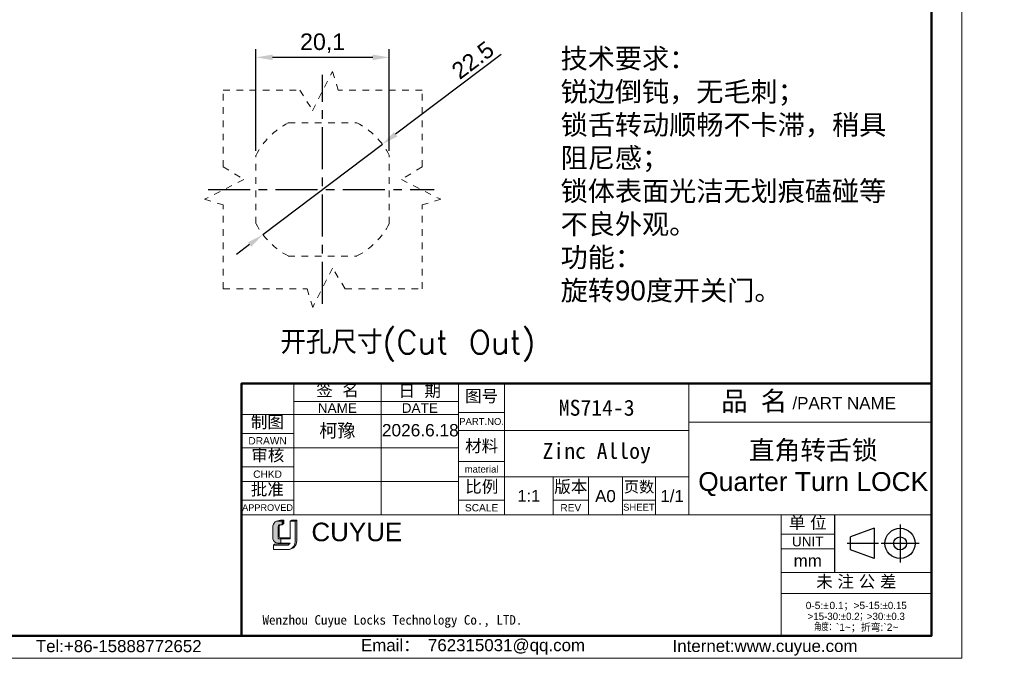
# Model space of a CAD drawing. Header units: millimetres. Extents: x 2400 to 2678, y 1511 to 1703.
# Tile 7 of 8: x 2529 to 2678, y 1511 to 1607. Entities that reach past the tile are written whole.
import ezdxf

# ---------------------------------------------------------------- set-up
doc = ezdxf.new("R2010")
doc.units = ezdxf.units.MM
doc.linetypes.add('CENTER', pattern=[10.159999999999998, 6.35, -1.27, 1.27, -1.27])
doc.linetypes.add('虚线', pattern=[2, 1, -1])
for name, color, linetype, lineweight in [('0007', 7, 'Continuous', 5), ('实线层', 7, 'Continuous', 25), ('粗实线层', 7, 'Continuous', 50), ('细实线层', 3, 'Continuous', 18), ('虚线层', 6, '虚线', 18)]:
    doc.layers.add(name, color=color, linetype=linetype, lineweight=lineweight)
doc.layers.add('7标注层', color=3, linetype='Continuous')
doc.layers.add('中心线层', color=1, linetype='CENTER')
doc.styles.add('ARIAL', font='arial.ttf')
doc.styles.add('SLDTEXTSTYLE0', font='txt', dxfattribs={"bigfont": 'bigfont'})
doc.styles.get("Standard").update_dxf_attribs({"font": 'arial.ttf'})
doc.styles.add('TEXTSTYLE_2', font='arial.ttf')
doc.styles.add('TEXTSTYLE_3', font='arial.ttf')
doc.styles.add('TEXTSTYLE_4', font='arial.ttf')
doc.dimstyles.new('ISO-25', dxfattribs={"dimtxt": 2.5, "dimasz": 2.5, "dimexe": 1.25, "dimexo": 0.625, "dimtad": 1, "dimtxsty": 'Standard', "dimcen": 2.5, "dimadec": 0, "dimazin": 0, "dimtfac": 1, "dimtmove": 0, "dimatfit": 3, "dimfxl": 1, "dimarcsym": 0})

# ---------------------------------------------------------------- blocks, each defined once
blk = doc.blocks.new('*D24')
at = {"layer": '7标注层', "color": 0, "lineweight": -2, "transparency": 16777216}
for p, q in [((2564.93594368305, 1587.449820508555), (2564.93594368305, 1602.815230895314)), ((2585.035943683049, 1587.449820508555), (2585.035943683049, 1602.815230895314)), ((2582.535943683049, 1601.565230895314), (2567.43594368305, 1601.565230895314))]:
    blk.add_line(p, q, dxfattribs=at)
at = {"layer": '7标注层', "color": 0, "transparency": 16777216}
for points in [[(2567.43594368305, 1601.981897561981), (2567.43594368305, 1601.148564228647), (2564.93594368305, 1601.565230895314)], [(2582.535943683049, 1601.981897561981), (2582.535943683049, 1601.148564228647), (2585.035943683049, 1601.565230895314)]]:
    blk.add_solid(points, dxfattribs=at)
at = {"layer": 'Defpoints', "color": 0, "transparency": 16777216}
for p in [(2564.93594368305, 1601.565230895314), (2564.93594368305, 1586.824820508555), (2585.035943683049, 1586.824820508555)]:
    blk.add_point(p, dxfattribs=at)
at = {"layer": '7标注层', "color": 0, "transparency": 16777216, "insert": (2574.98594368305, 1603.692618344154), "char_height": 2.5, "attachment_point": 5}
blk.add_mtext('20,1', dxfattribs=at)
blk = doc.blocks.new('*D25')
at = {"layer": '7标注层', "color": 0, "lineweight": -2, "transparency": 16777216}
for p, q in [((2601.891740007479, 1601.985966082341), (2585.992614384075, 1589.961589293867)), ((2565.973235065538, 1574.821098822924), (2583.998652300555, 1588.45357231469)), ((2563.979272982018, 1573.313081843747), (2561.985310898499, 1571.805064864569))]:
    blk.add_line(p, q, dxfattribs=at)
at = {"layer": '7标注层', "color": 0, "transparency": 16777216}
for points in [[(2585.741278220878, 1590.293916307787), (2586.243950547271, 1589.629262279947), (2583.998652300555, 1588.45357231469)], [(2563.727936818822, 1573.645408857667), (2564.230609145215, 1572.980754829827), (2565.973235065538, 1574.821098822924)]]:
    blk.add_solid(points, dxfattribs=at)
at = {"layer": 'Defpoints', "color": 0, "transparency": 16777216}
for p in [(2583.998652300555, 1588.45357231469), (2565.973235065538, 1574.821098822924)]:
    blk.add_point(p, dxfattribs=at)
at = {"layer": '7标注层', "color": 0, "transparency": 16777216, "insert": (2597.632107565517, 1601.1484291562), "char_height": 2.5, "attachment_point": 5, "rotation": 37.099914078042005}
blk.add_mtext('22.5', dxfattribs=at)

msp = doc.modelspace()

# ---------------------------------------------------------------- hatches: boundary and pattern name
at = {"layer": '实线层'}
h = msp.add_hatch(color=30, dxfattribs=at)
edge = h.paths.add_edge_path(flags=0)
edge.add_arc((2568.521849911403, 1530.741148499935), 0.2611549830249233, 103.89623382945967, 180.1196323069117, ccw=False)
edge.add_line((2568.459129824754, 1530.994660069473), (2568.867459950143, 1530.994660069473))
edge.add_line((2568.867459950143, 1530.994660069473), (2568.867459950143, 1531.553426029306))
edge.add_line((2568.867459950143, 1531.553426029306), (2568.04685048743, 1531.553426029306))
edge.add_arc((2568.303976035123, 1530.782752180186), 0.8124356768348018, 108.4506221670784, 173.4013944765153)
edge.add_line((2567.496922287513, 1530.876111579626), (2567.496922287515, 1528.902840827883))
edge.add_arc((2568.192099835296, 1528.967604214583), 0.698187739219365, 185.3223660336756, 272.7233690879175)
edge.add_line((2568.225273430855, 1528.270205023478), (2568.662763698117, 1528.270205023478))
edge.add_line((2568.662763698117, 1528.270205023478), (2568.662763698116, 1528.902840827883))
edge.add_line((2568.662763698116, 1528.902840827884), (2568.465820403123, 1528.902840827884))
edge.add_arc((2568.449398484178, 1529.090986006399), 0.1888604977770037, 177.6597996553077, 274.98831874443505, ccw=False)
edge.add_line((2568.260695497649, 1529.098697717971), (2568.26069549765, 1530.740603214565))
h = msp.add_hatch(color=254, dxfattribs=at)
h.paths.add_polyline_path([(2568.643683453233, 1531.719623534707), (2568.046850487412, 1531.553426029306), (2568.867459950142, 1531.553426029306), (2569.149686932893, 1531.719623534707)], flags=0)
h.paths.add_polyline_path([(2570.069454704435, 1531.553426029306), (2570.868907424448, 1531.553426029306), (2571.103858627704, 1531.719623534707), (2570.364148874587, 1531.719623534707)], flags=0)
h = msp.add_hatch(color=251, dxfattribs=at)
edge = h.paths.add_edge_path(flags=0)
edge.add_line((2568.449029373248, 1529.21232001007), (2568.449029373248, 1530.740603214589))
edge.add_arc((2568.710183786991, 1530.741148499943), 0.2611549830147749, 103.89623382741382, 180.1196323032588, ccw=False)
edge.add_line((2568.647463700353, 1530.994660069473), (2568.459129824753, 1530.994660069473))
edge.add_arc((2568.521849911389, 1530.741148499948), 0.2611549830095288, 103.8962338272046, 180.1196323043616)
edge.add_line((2568.260695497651, 1530.740603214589), (2568.26069549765, 1529.09869771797))
edge.add_arc((2568.449398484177, 1529.090986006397), 0.1888604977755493, 177.6597996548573, 274.9883187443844)
edge.add_line((2568.465820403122, 1528.902840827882), (2570.069454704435, 1528.902840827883))
edge.add_line((2570.069454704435, 1528.902840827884), (2570.069454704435, 1529.061825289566))
edge.add_line((2570.069454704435, 1529.061825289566), (2568.569561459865, 1529.061825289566))
edge.add_arc((2568.597414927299, 1529.20764807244), 0.1484590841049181, 178.1966309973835, 259.1862447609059, ccw=False)
msp.add_hatch(color=251, dxfattribs=at).paths.add_polyline_path([(2568.867459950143, 1530.994660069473), (2569.149686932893, 1531.209103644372), (2569.149686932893, 1531.719623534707), (2568.867459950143, 1531.553426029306)], flags=0)
h = msp.add_hatch(color=251, dxfattribs=at)
edge = h.paths.add_edge_path(flags=0)
edge.add_line((2571.103858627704, 1531.719623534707), (2570.868907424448, 1531.553426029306))
edge.add_line((2570.868907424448, 1531.553426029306), (2570.868907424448, 1528.623578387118))
edge.add_arc((2569.542877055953, 1528.571858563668), 1.327038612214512, -71.74154242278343, 2.2336036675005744, ccw=False)
edge.add_arc((2569.738767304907, 1528.659375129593), 1.365560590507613, 279.2658368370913, 358.4978790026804)
edge.add_line((2571.103858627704, 1528.623578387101), (2571.103858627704, 1531.719623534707))
h = msp.add_hatch(color=251, dxfattribs=at)
edge = h.paths.add_edge_path(flags=0)
edge.add_line((2567.753324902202, 1528.119870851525), (2567.585227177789, 1527.934873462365))
edge.add_line((2567.585227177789, 1527.934873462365), (2569.670715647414, 1527.934873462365))
edge.add_arc((2569.594309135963, 1528.430461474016), 0.5014433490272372, 278.7644802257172, 323.8869948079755)
edge.add_line((2569.999403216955, 1528.134920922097), (2567.753324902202, 1528.119870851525))

# ---------------------------------------------------------------- linework, layer by layer
at = {"color": 0, "linetype": 'Continuous'}
for p, q in [((2652.163698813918, 1532.520508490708), (2652.163698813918, 1523.821395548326)), ((2662.064219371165, 1531.08138753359), (2662.064219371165, 1525.356324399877)), ((2658.148881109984, 1530.49546844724), (2654.576779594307, 1529.201938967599)), ((2658.148881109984, 1530.49546844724), (2658.148881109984, 1525.942243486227)), ((2658.79584101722, 1528.218855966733), (2654.07113584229, 1528.218855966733)), ((2654.576779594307, 1527.235772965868), (2654.576779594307, 1529.201938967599)), ((2664.926750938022, 1528.218855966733), (2659.20168780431, 1528.218855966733)), ((2658.148881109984, 1525.942243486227), (2654.576779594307, 1527.235772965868))]:
    msp.add_line(p, q, dxfattribs=at)
for radius in [2.276612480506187, 0.9830830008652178]:
    msp.add_circle((2662.064219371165, 1528.218855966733), radius, dxfattribs=at)
at = {"layer": '0007'}
for p, q in [((2567.496922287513, 1528.902840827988), (2567.496922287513, 1530.876111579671)), ((2568.046850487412, 1531.553426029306), (2568.643683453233, 1531.719623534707)), ((2568.046850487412, 1531.553426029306), (2568.867459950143, 1531.553426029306)), ((2568.459129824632, 1530.994660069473), (2568.867459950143, 1530.994660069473)), ((2568.643683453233, 1531.719623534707), (2569.149686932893, 1531.719623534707)), ((2568.867459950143, 1531.553426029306), (2569.149686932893, 1531.719623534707)), ((2568.867459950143, 1530.994660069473), (2568.867459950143, 1531.553426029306)), ((2568.867459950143, 1530.994660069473), (2569.149686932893, 1531.209103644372)), ((2569.149686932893, 1531.209103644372), (2569.149686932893, 1531.719623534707)), ((2570.069454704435, 1531.553426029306), (2570.364148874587, 1531.719623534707)), ((2570.069454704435, 1531.553426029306), (2570.868907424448, 1531.553426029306)), ((2570.069454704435, 1528.902840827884), (2570.069454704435, 1531.553426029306)), ((2570.364148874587, 1531.719623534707), (2571.103858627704, 1531.719623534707)), ((2570.868907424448, 1531.553426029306), (2571.103858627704, 1531.719623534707)), ((2570.868907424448, 1531.553426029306), (2570.868907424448, 1528.623578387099)), ((2571.103858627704, 1531.719623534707), (2571.103858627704, 1528.623578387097)), ((2568.26069549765, 1529.098697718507), (2568.26069549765, 1530.740603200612)), ((2568.449029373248, 1529.21232001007), (2568.449029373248, 1530.740603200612)), ((2567.585227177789, 1527.934873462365), (2567.753324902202, 1528.119870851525)), ((2567.585227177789, 1527.294011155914), (2567.585227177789, 1527.934873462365)), ((2567.585227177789, 1527.934873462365), (2569.670715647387, 1527.934873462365)), ((2567.753324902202, 1528.119870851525), (2569.999403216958, 1528.134920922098)), ((2568.225273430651, 1528.270205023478), (2570.069454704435, 1528.270205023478)), ((2568.465820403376, 1528.902840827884), (2570.069454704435, 1528.902840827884)), ((2568.569561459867, 1529.061825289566), (2570.069454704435, 1529.061825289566)), ((2568.662763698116, 1528.902840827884), (2568.662763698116, 1528.270205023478)), ((2567.585227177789, 1527.294011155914), (2569.715594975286, 1527.294011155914))]:
    msp.add_line(p, q, dxfattribs=at)
for centre, radius, start, end in [((2568.303976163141, 1530.782752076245), 0.8124358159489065, 108.4506284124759, 173.401388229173), ((2568.521849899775, 1530.741148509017), 0.2611549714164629, 103.8962318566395, 180.1196373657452), ((2568.710183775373, 1530.741148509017), 0.2611549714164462, 103.8962318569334, 180.1196373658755), ((2568.192099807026, 1528.967604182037), 0.6981877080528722, 185.3223635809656, 272.7233715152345), ((2568.449398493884, 1529.090986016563), 0.1888605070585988, 177.6598026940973, 274.9883156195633), ((2568.597414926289, 1529.207648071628), 0.1484590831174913, 178.1966306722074, 259.1862450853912), ((2569.594309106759, 1528.430461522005), 0.5014434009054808, 278.7644826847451, 341.3618439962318), ((2569.73876728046, 1528.659375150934), 1.365560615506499, 269.0276967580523, 358.4978781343), ((2569.542877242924, 1528.571858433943), 1.327038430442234, 288.2424993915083, 2.233609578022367)]:
    msp.add_arc(centre, radius, start, end, dxfattribs=at)
at = {"layer": '中心线层'}
for p, q in [((2574.98594368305, 1564.368289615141), (2574.98594368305, 1598.906381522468)), ((2557.716897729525, 1581.637335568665), (2591.816106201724, 1581.637335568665))]:
    msp.add_line(p, q, dxfattribs=at)
at = {"layer": '粗实线层'}
msp.add_lwpolyline([(2416.251280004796, 1698.196976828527), (2666.784056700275, 1698.196976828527), (2666.784056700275, 1514.263606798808), (2416.251280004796, 1514.263606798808)], close=True, dxfattribs=at)
msp.add_lwpolyline([(2666.783914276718, 1552.337719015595), (2626.20758468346, 1552.337719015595), (2562.737875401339, 1552.336957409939), (2562.737875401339, 1514.245382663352)], dxfattribs=at)
at = {"layer": '细实线层'}
for p, q in [((2570.632868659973, 1552.336957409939), (2570.632868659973, 1532.526372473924)), ((2583.791190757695, 1552.336957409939), (2583.791190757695, 1532.526372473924)), ((2595.486796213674, 1552.353854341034), (2595.486796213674, 1532.526372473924)), ((2595.487477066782, 1552.336957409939), (2595.487477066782, 1532.526372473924)), ((2602.431466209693, 1552.337433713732), (2602.431466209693, 1532.526372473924)), ((2630.20758468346, 1552.337719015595), (2630.20758468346, 1532.526372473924)), ((2570.632868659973, 1549.632191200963), (2595.487477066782, 1549.632191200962)), ((2562.737875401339, 1547.658442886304), (2595.487477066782, 1547.658442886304)), ((2595.486796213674, 1547.967746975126), (2602.431466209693, 1547.967746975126)), ((2630.20758468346, 1546.489575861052), (2666.783914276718, 1546.489575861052)), ((2562.737875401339, 1544.807473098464), (2570.632868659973, 1544.807473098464)), ((2595.486796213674, 1545.26298076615), (2630.210146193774, 1545.26298076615)), ((2562.737875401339, 1542.614419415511), (2595.487477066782, 1542.614419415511)), ((2562.737875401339, 1539.763449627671), (2570.632868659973, 1539.763449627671)), ((2595.486796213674, 1540.584466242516), (2602.431466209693, 1540.584466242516)), ((2595.486796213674, 1538.245208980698), (2630.210146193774, 1538.245208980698)), ((2609.741645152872, 1538.245208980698), (2609.741645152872, 1532.526372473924)), ((2615.078075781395, 1538.245208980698), (2615.078075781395, 1532.526372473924)), ((2620.195201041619, 1538.245208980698), (2620.195201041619, 1532.526372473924)), ((2625.166122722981, 1538.245208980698), (2625.166122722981, 1532.526372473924)), ((2562.737875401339, 1537.570395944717), (2595.487477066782, 1537.570395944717)), ((2562.737875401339, 1534.719426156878), (2570.632868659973, 1534.719426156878)), ((2595.486796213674, 1534.736323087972), (2602.431466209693, 1534.736323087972)), ((2609.741645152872, 1534.736323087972), (2615.078075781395, 1534.736323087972)), ((2620.195201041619, 1534.736323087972), (2625.166122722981, 1534.736323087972)), ((2562.737875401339, 1532.526372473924), (2644.122430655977, 1532.526372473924)), ((2644.122430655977, 1532.526372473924), (2644.122430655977, 1514.324348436)), ((2644.122501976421, 1532.520508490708), (2666.784056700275, 1532.520508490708)), ((2644.122501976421, 1532.520508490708), (2644.122501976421, 1514.245382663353)), ((2644.122501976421, 1529.596436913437), (2652.163698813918, 1529.596436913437)), ((2644.122501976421, 1527.403383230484), (2652.163698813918, 1527.403383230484)), ((2644.122501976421, 1523.821395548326), (2666.784056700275, 1523.821395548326)), ((2644.122501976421, 1520.678018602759), (2666.784056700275, 1520.678018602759))]:
    msp.add_line(p, q, dxfattribs=at)
msp.add_lwpolyline([(2399.962525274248, 1702.765838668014), (2671.352918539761, 1702.765838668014), (2671.352918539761, 1510.87364140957), (2399.962525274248, 1510.87364140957)], close=True, dxfattribs=at)
at = {"layer": '虚线层'}
for p, q in [((2573.474045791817, 1593.518456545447), (2576.480305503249, 1599.451863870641)), ((2576.480305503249, 1599.451863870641), (2577.327396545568, 1596.637335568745)), ((2559.98594368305, 1596.637335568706), (2571.575354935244, 1596.637335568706)), ((2559.98594368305, 1585.04792431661), (2559.98594368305, 1596.637335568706)), ((2571.575354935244, 1596.637335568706), (2573.474045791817, 1593.518456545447)), ((2589.98594368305, 1596.637335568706), (2577.32739654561, 1596.637335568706)), ((2589.98594368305, 1585.04792431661), (2589.98594368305, 1596.637335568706)), ((2569.832061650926, 1591.687335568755), (2580.13982571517, 1591.687335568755)), ((2564.93594368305, 1576.483453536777), (2564.93594368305, 1586.824820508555)), ((2585.035943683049, 1576.483453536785), (2585.035943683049, 1586.824820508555)), ((2559.985943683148, 1585.04792431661), (2563.104822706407, 1583.149233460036)), ((2589.985943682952, 1585.04792431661), (2586.867064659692, 1583.149233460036)), ((2563.104822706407, 1583.149233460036), (2557.171415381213, 1580.142973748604)), ((2586.867064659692, 1583.149233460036), (2592.800471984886, 1580.142973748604)), ((2557.171415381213, 1580.142973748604), (2559.985943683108, 1579.295882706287)), ((2592.800471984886, 1580.142973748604), (2589.98594368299, 1579.295882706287)), ((2559.98594368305, 1566.637335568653), (2559.98594368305, 1579.295882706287)), ((2589.98594368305, 1566.637335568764), (2589.98594368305, 1579.295882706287)), ((2569.798458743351, 1571.587335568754), (2580.139825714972, 1571.587335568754)), ((2576.497841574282, 1569.756214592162), (2573.491581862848, 1563.822807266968)), ((2578.396532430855, 1566.637335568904), (2576.497841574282, 1569.756214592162)), ((2559.985943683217, 1566.637335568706), (2572.644490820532, 1566.637335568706)), ((2573.491581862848, 1563.822807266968), (2572.644490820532, 1566.637335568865)), ((2578.396532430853, 1566.637335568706), (2589.98594368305, 1566.637335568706))]:
    msp.add_line(p, q, dxfattribs=at)
for centre, radius, start, end in [((2574.985943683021, 1581.637335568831), 11.29999999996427, 117.2660444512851, 152.7339555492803), ((2574.985943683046, 1581.637335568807), 11.30000000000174, 27.26604445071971, 62.73395554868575), ((2574.985943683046, 1581.637335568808), 11.29999999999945, 207.2660444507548, 242.7339555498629), ((2574.985943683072, 1581.637335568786), 11.29999999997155, 297.2660444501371, 332.7339555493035)]:
    msp.add_arc(centre, radius, start, end, dxfattribs=at)

# ---------------------------------------------------------------- texts
at = {"color": 3, "insert": (2610.877890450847, 1602.898241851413), "char_height": 3.00001500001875, "width": 51.13678358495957, "attachment_point": 1}
msp.add_mtext('{\\fSimSun|b0|i0|c134|p2;技术要求：\\P锐边倒钝，无毛刺；\\P锁舌转动顺畅不卡滞，稍具阻尼感；\\P锁体表面光洁无划痕磕碰等不良外观。\\P功能：\\P旋转}90{\\fSimSun|b0|i0|c134|p2;度开关门。}', dxfattribs=at)
at = {"color": 0, "linetype": 'Continuous', "attachment_point": 2, "line_spacing_factor": 0.8999999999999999}
for s, insert, char_height, width, style in [('签  名', (2577.242291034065, 1552.26881786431), 1.827544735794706, 8.038341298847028, 'TEXTSTYLE_2'), ('日  期', (2589.624001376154, 1552.174146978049), 1.827544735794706, 8.038341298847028, 'TEXTSTYLE_2'), ('{\\fSimSun|b0|i0|c0|p34;品 名}', (2640.05578771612, 1551.161627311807), 2.92407157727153, 10.71398101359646, 'TEXTSTYLE_2'), ('图号', (2598.959131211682, 1551.374444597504), 1.827544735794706, 5.354134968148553, 'TEXTSTYLE_2'), ('/PART NAME', (2653.634971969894, 1550.299831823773), 1.827544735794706, 15.56470256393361, 'TEXTSTYLE_3'), ('PART.NO.', (2598.959131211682, 1547.12707639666), 1.023425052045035, 6.737865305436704, 'TEXTSTYLE_3'), ('材料', (2598.959131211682, 1543.83749587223), 1.827544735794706, 5.354134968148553, 'TEXTSTYLE_2'), ('material', (2598.959131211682, 1539.926550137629), 1.023425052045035, 6.422087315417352, 'TEXTSTYLE_3'), ('比例', (2598.989520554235, 1537.708195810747), 1.827544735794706, 5.354134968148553, 'TEXTSTYLE_2'), ('版本', (2612.409860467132, 1537.696684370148), 1.827544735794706, 5.354134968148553, 'TEXTSTYLE_2'), ('页数', (2622.706895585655, 1537.593549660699), 1.681341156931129, 4.925804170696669, 'TEXTSTYLE_2'), ('A0', (2617.636638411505, 1536.27146066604), 1.827544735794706, 2.684206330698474, 'TEXTSTYLE_2'), ('1/1', (2627.688134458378, 1536.27146066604), 1.827544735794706, 4.026309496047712, 'TEXTSTYLE_2'), ('SCALE', (2598.959131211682, 1534.151508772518), 1.096526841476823, 5.013858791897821, 'TEXTSTYLE_3'), ('REV', (2612.409860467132, 1534.151508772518), 1.096526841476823, 2.378619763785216, 'TEXTSTYLE_4'), ('SHEET', (2622.680661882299, 1534.188059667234), 1.023425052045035, 4.228657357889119, 'TEXTSTYLE_4'), ('单 位', (2648.14310039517, 1532.249751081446), 1.827544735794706, 6.69623813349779, 'TEXTSTYLE_2'), ('UNIT', (2648.14310039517, 1529.230927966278), 1.462035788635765, 4.755692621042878, 'TEXTSTYLE_3'), ('mm', (2648.14310039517, 1526.526161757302), 1.827544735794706, 4.239360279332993, 'TEXTSTYLE_3'), ('未 注 公 差', (2655.466032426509, 1523.380071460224), 1.827544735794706, 14.73457943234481, 'TEXTSTYLE_2'), ('{\\C256;Email\\fSimSun|b0|i0|c0|p34;： \\farial|b0|i0|c0|p34;762315031@qq.com}', (2597.664675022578, 1513.774966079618), 1.823896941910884, 37.04392632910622, 'TEXTSTYLE_3'), ('{\\C256;Internet:www.cuyue.com}', (2641.702766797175, 1513.655641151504), 1.823896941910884, 54.06365050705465, 'TEXTSTYLE_3')]:
    msp.add_mtext(s, dxfattribs=dict(at, insert=insert, char_height=char_height, width=width, style=style))
at = {"linetype": 'Continuous', "attachment_point": 2, "line_spacing_factor": 0.8999999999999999}
for s, insert, char_height, width, style in [('NAME', (2577.212029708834, 1549.376334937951), 1.462035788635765, 5.88618869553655, 'TEXTSTYLE_3'), ('DATE', (2589.639333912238, 1549.376334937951), 1.462035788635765, 5.435077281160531, 'TEXTSTYLE_3'), ('制图', (2566.662131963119, 1547.448548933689), 1.827544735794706, 5.354134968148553, 'TEXTSTYLE_2'), ('DRAWN', (2566.685372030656, 1544.259209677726), 1.096526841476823, 5.776128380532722, 'TEXTSTYLE_3'), ('审核', (2566.726829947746, 1542.454864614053), 1.827544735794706, 5.354134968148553, 'TEXTSTYLE_2'), ('CHKD', (2566.685372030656, 1539.215186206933), 1.096526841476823, 4.333115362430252, 'TEXTSTYLE_3'), ('批准', (2566.652363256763, 1537.289569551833), 1.827544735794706, 5.354134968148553, 'TEXTSTYLE_2'), ('APPROVED', (2566.685372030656, 1534.116336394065), 0.9868741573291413, 7.645523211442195, 'TEXTSTYLE_3'), ('Tel:+86-15888772652', (2544.240575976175, 1513.628047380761), 1.823896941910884, 25.89134939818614, 'TEXTSTYLE_3')]:
    msp.add_mtext(s, dxfattribs=dict(at, insert=insert, char_height=char_height, width=width, style=style))
at = {"color": 0, "lineweight": 13, "char_height": 2.4, "width": 46.29353078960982, "attachment_point": 5}
for s, insert in [('{\\fFangSong|b0|i0|c134|p34;\\C3;MS714-3}', (2616.319525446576, 1548.666983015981)), ('{\\fFangSong|b0|i0|c134|p34;\\C3;Zinc Alloy}', (2616.319525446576, 1541.827004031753))]:
    msp.add_mtext(s, dxfattribs=dict(at, insert=insert))
at = {"color": 0, "insert": (2648.966480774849, 1539.531403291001), "char_height": 2.84527922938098, "width": 65.09009438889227, "attachment_point": 5, "style": 'ARIAL'}
msp.add_mtext('{\\fFangSong|b0|i0|c0|p34;直角转舌锁\\P}Quarter Turn LOCK', dxfattribs=at)
at = {"color": 0, "insert": (2606.086555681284, 1535.409219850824), "char_height": 1.750941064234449, "width": 12.18363157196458, "attachment_point": 5}
msp.add_mtext('1:1', dxfattribs=at)
at = {"color": 7, "linetype": 'Continuous', "attachment_point": 1, "line_spacing_factor": 0.8999999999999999}
for s, insert, char_height, width, style in [('CUYUE', (2573.299887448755, 1531.346251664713), 2.8, 31.20112173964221, 'TEXTSTYLE_2'), ('{\\fsimsun|b0|i0|c134|p34;\\C0;Wenzhou Cuyue Locks Technology Co., LTD.}', (2565.923062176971, 1517.392686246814), 1.44, 60.10438504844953, 'TEXTSTYLE_3')]:
    msp.add_mtext(s, dxfattribs=dict(at, insert=insert, char_height=char_height, width=width, style=style))
at = {"color": 0, "linetype": 'Continuous', "lineweight": 13, "insert": (2655.453279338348, 1519.398737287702), "char_height": 1.09433816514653, "width": 22.24564551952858, "attachment_point": 2, "line_spacing_factor": 0.8999999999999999, "style": 'TEXTSTYLE_2'}
msp.add_mtext('0-5:{\\Fgdt,gbcbig.shx;`\\fsimsun|b0|i0|c0|p34;\\W0.16667; \\farial|b0|i0|c0|p34;\\W1;0.1\\fsimsun|b0|i0|c0|p34;；}>5-15:{\\Fgdt,gbcbig.shx;`0.15\\P>15-30:`0.2；>30:`0.3\\P角度：}`1~{\\fsimsun|b0|i0|c0|p34;；折弯}:`2~', dxfattribs=at)
at = {"layer": '7标注层', "insert": (2568.625777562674, 1560.320933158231), "char_height": 3.5, "attachment_point": 1, "style": 'SLDTEXTSTYLE0'}
msp.add_mtext('开孔尺寸(Cut Out)', dxfattribs=at)
at = {"layer": '细实线层', "insert": (2577.212029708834, 1545.136431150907), "char_height": 2, "attachment_point": 5}
msp.add_mtext_dynamic_manual_height_columns('{\\fSimSun|b0|i0|c134|p2;柯豫}', width=13.15832209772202, gutter_width=1, heights=[0], dxfattribs=at)
at = {"layer": '细实线层', "insert": (2583.924527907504, 1546.232768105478), "char_height": 1.8641, "attachment_point": 1}
msp.add_mtext('2026.6.18', dxfattribs=at)

# ---------------------------------------------------------------- dimensions: what is measured, and where the dimension line sits
at = {"layer": '7标注层', "color": 3}
dim = msp.add_linear_dim(base=(2564.93594368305, 1601.565230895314), p1=(2585.035943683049, 1586.824820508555), p2=(2564.93594368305, 1586.824820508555), dimstyle='ISO-25', dxfattribs=at)
dim.commit()
dim.dimension.update_dxf_attribs({"geometry": '*D24', "text_midpoint": (2574.98594368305, 1603.692618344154)})
dim = msp.add_diameter_dim_2p(p1=(2565.973235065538, 1574.821098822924), p2=(2583.998652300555, 1588.45357231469), text='22.5', dimstyle='ISO-25', dxfattribs=at)
dim.commit()
dim.dimension.update_dxf_attribs({"geometry": '*D25', "text_midpoint": (2598.779064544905, 1599.631875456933), "dimtype": 163})

doc.saveas('drawing.dxf')
